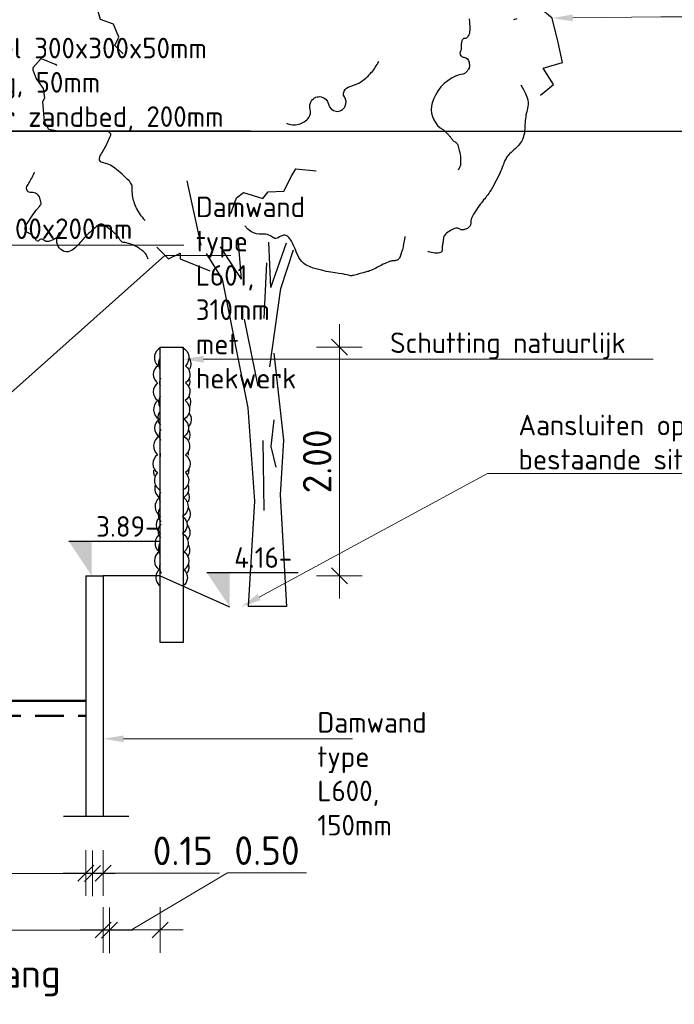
# Model space of a CAD drawing. Header units: metres. Extents: x 115954 to 115994, y 477007 to 477166.
# Tile 16 of 20: x 115979.99 to 115985.72, y 477136.56 to 477145.18. Entities that reach past the tile are written whole.
import ezdxf
from ezdxf import colors
from ezdxf.entities.mleader import LeaderData, LeaderLine
from ezdxf.math import Vec2, Vec3

# ---------------------------------------------------------------- set-up
doc = ezdxf.new("R2010")
doc.units = ezdxf.units.M
for name, pattern in [('AL-NAP_LIJN', [15.25, 12, -1.5, 0.25, -1.5]), ('DASHED2', [0.375, 0.25, -0.125]), ('XX-AFBREEK', [7, 4, -1, 1, -1])]:
    doc.linetypes.add(name, pattern=pattern)
doc.layers.get('Defpoints').update_dxf_attribs({"lineweight": 25})
for name, color, linetype, lineweight in [('B-WE-GR-BOOM-SD', 254, 'Continuous', 25), ('N-WE-GC-AFBREEKLIJN-GD', 7, 'XX-AFBREEK', 25), ('N-WE-GW-WATERGANG_WATERLIJN-GD', 150, 'Continuous', 50), ('X-XX-AL-AANPIJLING-M', 7, 'Continuous', 18), ('X-XX-AL-DETAIL1-GD', 7, 'Continuous', 25), ('X-XX-AL-NAP-GD', 7, 'AL-NAP_LIJN', 25), ('X-XX-AL-PEILMAAT-SD', 7, 'Continuous', 25), ('X-XX-AL-VERWIJZING-T18', 7, 'Continuous', 18)]:
    doc.layers.add(name, color=color, linetype=linetype, lineweight=lineweight)
doc.styles.add('NLCS-ISO', font='NLCS-ISO.ttf')
doc.styles.add('NLCS-ISO-ANNOTATIEF-T18', font='NLCS-ISO.ttf', dxfattribs={"height": 1.8})
doc.styles.add('NLCS-ISO-ANNOTATIEF-T25', font='NLCS-ISO.ttf', dxfattribs={"height": 2.5})
doc.dimstyles.new('NLCS-ANNOTATIEF-T25-SCHRAP_L2_H1', dxfattribs={"dimtxt": 2.5, "dimasz": 1.4, "dimexe": 2, "dimexo": 2, "dimgap": 0.7, "dimtad": 1, "dimzin": 0, "dimdsep": 46, "dimtxsty": 'NLCS-ISO-ANNOTATIEF-T25', "dimblk": 'OBLIQUE', "dimcen": 0, "dimdle": 2, "dimclrd": 256, "dimclre": 256, "dimclrt": 256, "dimadec": 1, "dimazin": 0, "dimtfac": 1, "dimtdec": 3, "dimtofl": 0, "dimtmove": 0, "dimatfit": 3, "dimldrblk": 'OBLIQUE', "dimfxl": 2, "dimfxlon": 1, "dimtfillclr": 256, "dimtolj": 1, "dimtzin": 0, "dimlwd": -1, "dimlwe": -1, "dimarcsym": 0})

# ---------------------------------------------------------------- blocks, each defined once
blk = doc.blocks.new('SGR-BOOM_S01_I_ZIJ-D')
for p, q in [((-0.078, 3.821), (-0.118, 4.301)), ((0.263, 3.725), (0.24, 4.255)), ((-0.078, 3.821), (-0.325, 4.198)), ((0.263, 3.725), (0.447, 4.244)), ((0.381, 3.711), (0.528, 4.163)), ((-0.048, 3.356), (0.113, 2.572)), ((0.297, 2.179), (0.263, 1.868)), ((0.171, 1.937), (0.182, 1.119)), ((0.263, 1.868), (0.321, 1.626)), ((0.445, 0), (0, 0))]:
    blk.add_line(p, q)
for points in [[(3.134, 6.863), (3.094, 6.851)], [(3.18, 6.092), (3.213, 6.037), (3.236, 5.99), (3.252, 5.95), (3.261, 5.916), (3.265, 5.886), (3.265, 5.861), (3.262, 5.838), (3.258, 5.817), (3.254, 5.796), (3.25, 5.776), (3.245, 5.756), (3.241, 5.736), (3.238, 5.715), (3.235, 5.694), (3.232, 5.673), (3.23, 5.65), (3.229, 5.627), (3.228, 5.603), (3.227, 5.578), (3.225, 5.552), (3.222, 5.527), (3.217, 5.502), (3.21, 5.477), (3.2, 5.453), (3.188, 5.43), (3.173, 5.408), (3.156, 5.387), (3.138, 5.367), (3.119, 5.349), (3.101, 5.332), (3.084, 5.316), (3.068, 5.301), (3.054, 5.288), (3.042, 5.276), (3.032, 5.265), (3.023, 5.254), (3.015, 5.243), (3.008, 5.232), (3.002, 5.22), (2.995, 5.208), (2.989, 5.194), (2.983, 5.178), (2.977, 5.162), (2.97, 5.144), (2.963, 5.124), (2.954, 5.103), (2.945, 5.08), (2.934, 5.055), (2.922, 5.029), (2.908, 5.001), (2.894, 4.973), (2.879, 4.945), (2.864, 4.918), (2.849, 4.891), (2.834, 4.866), (2.82, 4.844), (2.807, 4.823), (2.795, 4.806), (2.782, 4.79), (2.771, 4.775), (2.759, 4.76), (2.747, 4.746), (2.735, 4.73), (2.722, 4.714), (2.708, 4.696), (2.694, 4.677), (2.68, 4.657), (2.666, 4.637), (2.653, 4.617), (2.641, 4.598), (2.63, 4.581), (2.621, 4.565), (2.614, 4.551), (2.608, 4.54), (2.605, 4.53), (2.602, 4.521), (2.6, 4.513), (2.599, 4.506), (2.599, 4.499), (2.599, 4.492), (2.598, 4.484), (2.598, 4.476), (2.596, 4.468), (2.595, 4.46), (2.592, 4.452), (2.588, 4.444), (2.583, 4.436), (2.576, 4.428), (2.568, 4.421), (2.558, 4.414), (2.548, 4.409), (2.537, 4.404), (2.525, 4.4), (2.514, 4.397), (2.503, 4.396), (2.493, 4.396), (2.484, 4.399), (2.476, 4.402), (2.469, 4.406), (2.461, 4.41), (2.453, 4.414), (2.444, 4.416), (2.433, 4.417), (2.421, 4.416), (2.408, 4.413), (2.392, 4.407), (2.376, 4.399), (2.36, 4.39), (2.343, 4.38), (2.328, 4.37), (2.315, 4.359), (2.303, 4.348), (2.294, 4.337), (2.288, 4.327), (2.283, 4.318), (2.28, 4.308), (2.278, 4.299), (2.277, 4.29), (2.276, 4.28), (2.275, 4.27), (2.274, 4.26), (2.272, 4.25), (2.27, 4.239), (2.268, 4.228), (2.266, 4.217), (2.264, 4.207), (2.263, 4.196), (2.262, 4.186), (2.262, 4.176), (2.263, 4.167), (2.262, 4.158), (2.261, 4.151), (2.258, 4.144), (2.253, 4.138), (2.245, 4.133), (2.233, 4.129), (2.218, 4.127), (2.199, 4.127), (2.179, 4.127), (2.158, 4.129), (2.138, 4.132), (2.12, 4.137), (2.105, 4.142), (2.094, 4.149)], [(1.828, 4.321), (1.827, 4.311), (1.824, 4.291), (1.819, 4.265), (1.813, 4.234), (1.806, 4.201), (1.799, 4.167), (1.79, 4.135), (1.782, 4.108), (1.773, 4.085), (1.764, 4.068), (1.755, 4.056), (1.745, 4.048), (1.736, 4.042), (1.727, 4.039), (1.718, 4.038), (1.709, 4.037), (1.7, 4.037), (1.691, 4.036), (1.681, 4.035), (1.671, 4.033), (1.659, 4.03), (1.647, 4.027), (1.632, 4.021), (1.615, 4.014), (1.596, 4.006), (1.576, 3.995), (1.554, 3.984), (1.531, 3.973), (1.509, 3.961), (1.487, 3.95), (1.466, 3.94), (1.448, 3.931), (1.431, 3.924), (1.416, 3.918), (1.403, 3.913), (1.391, 3.91), (1.379, 3.907), (1.366, 3.904), (1.354, 3.901), (1.34, 3.897), (1.325, 3.893), (1.308, 3.888), (1.291, 3.883), (1.274, 3.878), (1.258, 3.873), (1.243, 3.869), (1.229, 3.865), (1.217, 3.863), (1.208, 3.861), (1.2, 3.861), (1.192, 3.862), (1.182, 3.864), (1.17, 3.867), (1.152, 3.871), (1.129, 3.876), (1.098, 3.882), (1.059, 3.888), (1.014, 3.895), (0.963, 3.904), (0.91, 3.913), (0.857, 3.925), (0.805, 3.937), (0.756, 3.951), (0.713, 3.968), (0.677, 3.986), (0.648, 4.006), (0.625, 4.027), (0.606, 4.051), (0.59, 4.075), (0.577, 4.101), (0.565, 4.128), (0.554, 4.156), (0.542, 4.184), (0.53, 4.213), (0.517, 4.24), (0.503, 4.265), (0.489, 4.288), (0.475, 4.307), (0.46, 4.322), (0.444, 4.331), (0.428, 4.335), (0.413, 4.334), (0.397, 4.329), (0.381, 4.322), (0.365, 4.314), (0.35, 4.306), (0.336, 4.3), (0.322, 4.297), (0.309, 4.298), (0.297, 4.303), (0.285, 4.31), (0.272, 4.318), (0.258, 4.327), (0.242, 4.335), (0.224, 4.342), (0.204, 4.346), (0.18, 4.347), (0.154, 4.347), (0.126, 4.348), (0.095, 4.352), (0.063, 4.362), (0.029, 4.378), (-0.005, 4.405), (-0.04, 4.444)]]:
    blk.add_lwpolyline(points)
at = {"flags": 128}
for points in [[(-1.461, 6.451), (-1.557, 6.549), (-1.509, 6.648), (-1.573, 6.798), (-1.726, 6.854), (-1.76, 6.973), (-1.715, 7.123), (-1.647, 7.265), (-1.723, 7.362), (-1.766, 7.453), (-1.922, 7.781), (-1.85, 7.955), (-1.76, 8.048), (-1.779, 8.243)], [(3.411, 5.971), (3.562, 6.095), (3.443, 6.285), (3.669, 6.353), (3.616, 6.585), (3.546, 6.869), (3.393, 6.992), (3.356, 7.002)], [(-2.221, 5.549), (-2.326, 5.57), (-2.376, 5.66), (-2.396, 5.894), (-2.374, 5.937), (-2.391, 6.047), (-2.473, 6.17), (-2.511, 6.262), (-2.509, 6.292), (-2.417, 6.396), (-2.265, 6.334), (-2.249, 6.332), (-2.235, 6.319)], [(-0.203, 4.589), (-0.136, 4.773), (-0.057, 4.835), (0.169, 4.763), (0.233, 4.843), (0.417, 4.85), (0.509, 5.032), (0.556, 5.111), (0.793, 5.087)], [(-0.549, 4.218), (-0.712, 4.969)], [(-1.067, 4.195), (-0.93, 4.058), (-0.793, 4.127), (-0.793, 4.058), (-0.449, 3.92)], [(-0.491, 4.121), (-0.303, 3.821), (-0.003, 2.319), (0.072, 1.229), (0, 0)], [(0.185, 3.361), (0.218, 4.013)], [(0.25, 2.798), (0.381, 3.711)], [(0.298, 2.957), (0.411, 1.943), (0.373, 1.304), (0.445, 0)]]:
    blk.add_lwpolyline(points, dxfattribs=at)
for points in [[(2.577, 6.86, -0.029477), (2.579, 6.85, -0.009899), (2.582, 6.82, -0.022999), (2.585, 6.737, -0.042094), (2.58, 6.691, -0.067896), (2.575, 6.674, -0.039856), (2.559, 6.648, -0.245698), (2.526, 6.631, 0.290975), (2.498, 6.613, 0.072692), (2.487, 6.578, 0.050351), (2.485, 6.526, 0.014603), (2.486, 6.514, -0.02061), (2.486, 6.506, -0.157327), (2.482, 6.493, 0.089134), (2.472, 6.47, 0.467738), (2.515, 6.412, -0.358322), (2.578, 6.352, -0.038489), (2.581, 6.305, -0.085044), (2.577, 6.284, -0.064554), (2.566, 6.264, -0.037905), (2.541, 6.234, -0.17292), (2.505, 6.216, 0.077348), (2.42, 6.193, 0.21853), (2.147, 5.88, 0.311295), (2.241, 5.59, 0.013408), (2.271, 5.568, -0.0379), (2.282, 5.56, -0.010602), (2.339, 5.504, -0.026927), (2.36, 5.48, -0.023313), (2.369, 5.467, 0.018302), (2.381, 5.452, 0.109191), (2.408, 5.428, -0.114091), (2.435, 5.405, -0.07496), (2.444, 5.388, -0.022301), (2.463, 5.324, -0.043297), (2.477, 5.23, -0.053082), (2.475, 5.152, -0.073734), (2.469, 5.134, -0.032843), (2.449, 5.096)], [(0.446, 5.644, 0.171526), (0.588, 5.631, 0.171526), (0.707, 5.709, 0.239798), (0.724, 5.804, -0.227236), (0.739, 5.905, -0.666529), (0.937, 5.864, 0.726468), (1.131, 5.84, 0.263269), (1.123, 5.95, -0.359589), (1.131, 6.035, -0.135967), (1.21, 6.08, 0.095213), (1.327, 6.133, 0.060587), (1.436, 6.233, 0.057857), (1.522, 6.362)], [(-1.203, 4.507, -0.072887), (-1.303, 4.649, -0.080286), (-1.35, 4.8, -0.058621), (-1.353, 4.881, 0.116876), (-1.359, 4.922, 0.104083), (-1.391, 4.971, 0.026813), (-1.558, 5.119, 0.129639), (-1.703, 5.182, -0.416389), (-1.736, 5.228, -0.105912), (-1.712, 5.289, 0.043591), (-1.638, 5.426, 0.004224), (-1.607, 5.497, 0.029199), (-1.604, 5.508, 0.213879), (-1.605, 5.518, 0.069343), (-1.624, 5.541)], [(-1.166, 4.055, 0.036784), (-1.192, 4.108, 0.072313), (-1.21, 4.132, 0.068127), (-1.316, 4.208, 0.075473), (-1.426, 4.246, 0.033705), (-1.447, 4.249, -0.057462), (-1.46, 4.251, -0.197945), (-1.493, 4.278, 0.082036), (-1.555, 4.356, 0.052126), (-1.697, 4.459, 0.251473), (-1.736, 4.461, 0.059835), (-1.756, 4.447, 0.010142), (-1.863, 4.354, 0.038399), (-1.963, 4.248, -0.049754), (-2.042, 4.168, -0.415767), (-2.203, 4.183, -0.365967), (-2.201, 4.362, -0.002133), (-2.196, 4.368, -0.07961), (-2.195, 4.368, -0.7436), (-2.195, 4.367, -0.008654), (-2.208, 4.342, -0.121887), (-2.25, 4.296, -0.089292), (-2.327, 4.262, -0.250646), (-2.385, 4.277, 0.317592), (-2.434, 4.284, 0.160208), (-2.446, 4.271, -0.29699), (-2.455, 4.266, -0.277841), (-2.48, 4.283, 0.117864), (-2.523, 4.335, 0.060549), (-2.569, 4.361, -0.10853), (-2.593, 4.379, -0.137156), (-2.604, 4.401, -0.124668), (-2.602, 4.428, -0.068553), (-2.58, 4.473, -0.015893), (-2.457, 4.647, -0.012888), (-2.43, 4.68, 0.027707), (-2.418, 4.696, 0.193486), (-2.416, 4.708, 0.035542), (-2.431, 4.769, 0.359392), (-2.532, 4.832, -0.590523), (-2.583, 4.902, -0.035503), (-2.554, 4.953, 0.029287), (-2.519, 5.015, 0.006452), (-2.506, 5.042, 0.006358), (-2.493, 5.071)]]:
    blk.add_lwpolyline(points, format="xyb")
blk = doc.blocks.new('_Oblique')
at = {"color": 0, "linetype": 'ByBlock', "lineweight": -2}
blk.add_line((-0.5, -0.5), (0.5, 0.5), dxfattribs=at)
blk = doc.blocks.new('*D9')
at = {"layer": 'Defpoints', "color": 0, "transparency": 16777216}
for p in [(115981.4195, 477142.3116), (115981.9677, 477140.3087), (115982.7886, 477140.3087)]:
    blk.add_point(p, dxfattribs=at)
at = {"layer": 'X-XX-AL-AANPIJLING-M', "transparency": 16777216}
for p, q in [((115982.7886, 477142.5116), (115982.7886, 477140.1087)), ((115982.5886, 477142.3116), (115982.9886, 477142.3116)), ((115982.5886, 477140.3087), (115982.9886, 477140.3087))]:
    blk.add_line(p, q, dxfattribs=at)
at = {"layer": 'X-XX-AL-AANPIJLING-M', "transparency": 16777216, "xscale": 0.14, "yscale": 0.14, "zscale": 0.14}
for p, rotation in [((115982.7886, 477142.3116), 90), ((115982.7886, 477140.3087), 270)]:
    blk.add_blockref('_Oblique', p, dxfattribs=dict(at, rotation=rotation))
at = {"layer": 'X-XX-AL-AANPIJLING-M', "transparency": 16777216, "insert": (115982.5936, 477141.3102), "char_height": 0.25, "attachment_point": 5, "rotation": 90, "style": 'NLCS-ISO-ANNOTATIEF-T25'}
blk.add_mtext('\\A1;2.00', dxfattribs=at)
blk = doc.blocks.new('*D20')
at = {"layer": 'Defpoints', "color": 0, "transparency": 16777216}
for p in [(115978.3163, 477138.2052), (115980.7763, 477138.2052), (115980.7763, 477137.2052)]:
    blk.add_point(p, dxfattribs=at)
at = {"layer": 'X-XX-AL-AANPIJLING-M', "transparency": 16777216}
for p, q in [((115978.3163, 477137.4052), (115978.3163, 477137.0052)), ((115980.7763, 477137.4052), (115980.7763, 477137.0052)), ((115978.1163, 477137.2052), (115980.9763, 477137.2052))]:
    blk.add_line(p, q, dxfattribs=at)
at = {"layer": 'X-XX-AL-AANPIJLING-M', "transparency": 16777216, "xscale": 0.14, "yscale": 0.14, "zscale": 0.14, "rotation": 180}
blk.add_blockref('_Oblique', (115978.3163, 477137.2052), dxfattribs=at)
at = {"layer": 'X-XX-AL-AANPIJLING-M', "transparency": 16777216, "xscale": 0.14, "yscale": 0.14, "zscale": 0.14}
blk.add_blockref('_Oblique', (115980.7763, 477137.2052), dxfattribs=at)
at = {"layer": 'X-XX-AL-AANPIJLING-M', "transparency": 16777216, "insert": (115979.5463, 477137.4002), "char_height": 0.25, "attachment_point": 5, "style": 'NLCS-ISO-ANNOTATIEF-T25'}
blk.add_mtext('\\A1;2.46', dxfattribs=at)
blk = doc.blocks.new('*D21')
at = {"layer": 'Defpoints', "color": 0, "transparency": 16777216}
for p in [(115978.6263, 477140.7837), (115980.6263, 477140.2166), (115980.6263, 477137.7032)]:
    blk.add_point(p, dxfattribs=at)
at = {"layer": 'X-XX-AL-AANPIJLING-M', "transparency": 16777216}
for p, q in [((115978.6263, 477137.9032), (115978.6263, 477137.5032)), ((115980.6263, 477137.9032), (115980.6263, 477137.5032)), ((115978.4263, 477137.7032), (115980.8263, 477137.7032))]:
    blk.add_line(p, q, dxfattribs=at)
at = {"layer": 'X-XX-AL-AANPIJLING-M', "transparency": 16777216, "xscale": 0.14, "yscale": 0.14, "zscale": 0.14, "rotation": 180}
blk.add_blockref('_Oblique', (115978.6263, 477137.7032), dxfattribs=at)
at = {"layer": 'X-XX-AL-AANPIJLING-M', "transparency": 16777216, "xscale": 0.14, "yscale": 0.14, "zscale": 0.14}
blk.add_blockref('_Oblique', (115980.6263, 477137.7032), dxfattribs=at)
at = {"layer": 'X-XX-AL-AANPIJLING-M', "transparency": 16777216, "insert": (115979.6263, 477137.8982), "char_height": 0.25, "attachment_point": 5, "style": 'NLCS-ISO-ANNOTATIEF-T25'}
blk.add_mtext('\\A1;2.00', dxfattribs=at)
blk = doc.blocks.new('*D22')
at = {"layer": 'Defpoints', "color": 0, "transparency": 16777216}
for p in [(115980.5695, 477138.2052), (115980.7195, 477138.2052), (115980.7195, 477137.7052)]:
    blk.add_point(p, dxfattribs=at)
at = {"layer": 'X-XX-AL-AANPIJLING-M', "transparency": 16777216}
for p, q in [((115980.5695, 477137.9052), (115980.5695, 477137.5052)), ((115980.7195, 477137.9052), (115980.7195, 477137.5052)), ((115980.3695, 477137.7052), (115980.7195, 477137.7052)), ((115980.7195, 477137.7052), (115981.7377, 477137.7052))]:
    blk.add_line(p, q, dxfattribs=at)
at = {"layer": 'X-XX-AL-AANPIJLING-M', "transparency": 16777216, "xscale": 0.14, "yscale": 0.14, "zscale": 0.14, "rotation": 180}
blk.add_blockref('_Oblique', (115980.5695, 477137.7052), dxfattribs=at)
at = {"layer": 'X-XX-AL-AANPIJLING-M', "transparency": 16777216, "xscale": 0.14, "yscale": 0.14, "zscale": 0.14}
blk.add_blockref('_Oblique', (115980.7195, 477137.7052), dxfattribs=at)
at = {"layer": 'X-XX-AL-AANPIJLING-M', "transparency": 16777216, "insert": (115981.4177, 477137.9002), "char_height": 0.25, "attachment_point": 5, "style": 'NLCS-ISO-ANNOTATIEF-T25'}
blk.add_mtext('\\A1;0.15', dxfattribs=at)
blk = doc.blocks.new('*D23')
at = {"layer": 'Defpoints', "color": 0, "transparency": 16777216}
for p in [(115980.7195, 477139.7254), (115981.2195, 477139.7254), (115980.7195, 477137.2072)]:
    blk.add_point(p, dxfattribs=at)
at = {"layer": 'X-XX-AL-AANPIJLING-M', "transparency": 16777216}
for p, q in [((115980.9695, 477137.2072), (115981.8096, 477137.7072)), ((115981.8096, 477137.7072), (115982.4996, 477137.7072)), ((115980.7195, 477137.4072), (115980.7195, 477137.0072)), ((115981.2195, 477137.4072), (115981.2195, 477137.0072)), ((115981.4195, 477137.2072), (115980.5195, 477137.2072))]:
    blk.add_line(p, q, dxfattribs=at)
at = {"layer": 'X-XX-AL-AANPIJLING-M', "transparency": 16777216, "xscale": 0.14, "yscale": 0.14, "zscale": 0.14, "rotation": 180}
blk.add_blockref('_Oblique', (115980.7195, 477137.2072), dxfattribs=at)
at = {"layer": 'X-XX-AL-AANPIJLING-M', "transparency": 16777216, "xscale": 0.14, "yscale": 0.14, "zscale": 0.14}
blk.add_blockref('_Oblique', (115981.2195, 477137.2072), dxfattribs=at)
at = {"layer": 'X-XX-AL-AANPIJLING-M', "transparency": 16777216, "insert": (115982.1546, 477137.9022), "char_height": 0.25, "attachment_point": 5, "style": 'NLCS-ISO-ANNOTATIEF-T25'}
blk.add_mtext('\\A1;0.50', dxfattribs=at)
blk = doc.blocks.new('*D27')
at = {"layer": 'Defpoints', "color": 0, "transparency": 16777216}
for p in [(115978.5695, 477140.3939), (115980.5695, 477140.0889), (115980.5695, 477136.5565)]:
    blk.add_point(p, dxfattribs=at)
at = {"layer": 'X-XX-AL-AANPIJLING-M', "transparency": 16777216, "insert": (115979.5695, 477136.789), "char_height": 0.25, "attachment_point": 5, "style": 'NLCS-ISO-ANNOTATIEF-T25'}
blk.add_mtext('\\A1;Watergang', dxfattribs=at)
blk = doc.blocks.new('_None')
blk = doc.blocks.new('SAL-PEILMAAT_INFRACAD_H01-SOD')
blk.add_line((-2, 3), (6, 3))
blk.add_solid([(-2, 3), (0, 3), (0, 0)])
at = {"style": 'NLCS-ISO'}
blk.add_attdef('...', (0.4, 3.4), '', height=1.8, dxfattribs=at)
blk = doc.blocks.new('_DotSmall')
at = {"color": 0, "linetype": 'ByBlock', "const_width": 0.5}
blk.add_lwpolyline([(-0.0625, 0, 1), (0.0625, 0, 1)], format="xyb", close=True, dxfattribs=at)

msp = doc.modelspace()

# ---------------------------------------------------------------- linework, layer by layer
at = {"layer": 'N-WE-GC-AFBREEKLIJN-GD', "flags": 128}
msp.add_lwpolyline([(115980.3738, 477138.2052), (115980.9446, 477138.2052)], dxfattribs=at)
at = {"layer": 'N-WE-GW-WATERGANG_WATERLIJN-GD'}
msp.add_line((115978.6263, 477139.2132), (115980.572, 477139.2132), dxfattribs=at)
at = {"layer": 'N-WE-GW-WATERGANG_WATERLIJN-GD', "linetype": 'DASHED2'}
msp.add_line((115978.6263, 477139.0832), (115980.572, 477139.0832), dxfattribs=at)
at = {"layer": 'X-XX-AL-DETAIL1-GD', "flags": 128}
for points in [[(115981.2236, 477142.3072, 0.520567), (115981.1984, 477142.1471, 0.520567), (115981.1984, 477142.1471, 0.520567), (115981.197, 477141.9974, 0.520567), (115981.197, 477141.9974, 0.520567), (115981.1999, 477141.8448, 0.520567), (115981.1999, 477141.8448, 0.520567), (115981.2103, 477141.6788, 0.520567), (115981.2103, 477141.6788, 0.520567), (115981.2103, 477141.5276, 0.520567), (115981.2103, 477141.5276, 0.520567), (115981.197, 477141.3676, 0.520567), (115981.197, 477141.3676, 0.520567), (115981.197, 477141.212, 0.520567), (115981.197, 477141.212, 0.520567), (115981.2236, 477141.0578, 0.520567), (115981.2236, 477141.0578)], [(115981.4154, 477142.3072, -0.520567), (115981.4406, 477142.1471, -0.520567), (115981.4406, 477142.1471, -0.520567), (115981.442, 477141.9974, -0.520567), (115981.442, 477141.9974, -0.520567), (115981.4391, 477141.8448, -0.520567), (115981.4391, 477141.8448, -0.520567), (115981.4287, 477141.6788, -0.520567), (115981.4287, 477141.6788, -0.520567), (115981.4287, 477141.5276, -0.520567), (115981.4287, 477141.5276, -0.520567), (115981.442, 477141.3676, -0.520567), (115981.442, 477141.3676, -0.520567), (115981.442, 477141.212, -0.520567), (115981.442, 477141.212, -0.520567), (115981.4154, 477141.0578, -0.520567), (115981.4154, 477141.0578)], [(115981.2195, 477142.2183, 0.264056), (115981.2158, 477142.1182)], [(115981.4719, 477142.2183, -0.264056), (115981.4756, 477142.1182)], [(115981.2211, 477142.0392, 0.181862), (115981.2181, 477141.9743)], [(115981.4703, 477142.0392, -0.181862), (115981.4733, 477141.9743)], [(115981.2195, 477141.8812, 0.257707), (115981.2153, 477141.7865)], [(115981.4708, 477141.8812, -0.257707), (115981.4751, 477141.7865)], [(115981.2175, 477141.7455, 0.349808), (115981.2222, 477141.6272)], [(115981.472, 477141.7331, -0.349808), (115981.4673, 477141.6148)], [(115981.2246, 477141.5901, 0.259768), (115981.2225, 477141.4972)], [(115981.4669, 477141.5901, -0.259768), (115981.4689, 477141.4972)], [(115981.2195, 477141.3812, 0.073198), (115981.2195, 477141.3524)], [(115981.4641, 477141.3937, -0.073198), (115981.4641, 477141.3649)], [(115981.1615, 477141.2348, 0.141557), (115981.1676, 477141.1845)], [(115981.4683, 477141.2473, -0.141557), (115981.4622, 477141.1969)], [(115981.1772, 477141.105, 0.346938), (115981.2126, 477140.9952), (115981.2126, 477140.9952, 0.520567), (115981.223, 477140.8292), (115981.223, 477140.8292, 0.520567), (115981.223, 477140.678), (115981.223, 477140.678, 0.520567), (115981.2096, 477140.5179), (115981.2096, 477140.5179, 0.520567), (115981.2096, 477140.3623), (115981.2096, 477140.3623, 0.450673), (115981.218, 477140.2195, 0.450673)], [(115981.4618, 477141.105, -0.346938), (115981.4264, 477140.9952), (115981.4264, 477140.9952, -0.520567), (115981.416, 477140.8292), (115981.416, 477140.8292, -0.520567), (115981.416, 477140.678), (115981.416, 477140.678, -0.520567), (115981.4294, 477140.5179), (115981.4294, 477140.5179, -0.520567), (115981.4294, 477140.3623), (115981.4294, 477140.3623, -0.450673), (115981.421, 477140.2195, -0.450673)], [(115981.223, 477141.0424, 0.241899), (115981.2201, 477140.9521, 0.241899)], [(115981.4603, 477141.0424, -0.241899), (115981.4632, 477140.9521, -0.241899)], [(115981.2195, 477140.9028, 0.374246), (115981.228, 477140.7832, 0.374246)], [(115981.4638, 477140.9028, -0.374246), (115981.4553, 477140.7832, -0.374246)], [(115981.226, 477140.7637, 0.378835), (115981.223, 477140.6403, 0.378835)], [(115981.4554, 477140.7513, -0.378835), (115981.4584, 477140.6278, -0.378835)], [(115981.2174, 477140.5938, 0.274391), (115981.2193, 477140.4902, 0.274391)], [(115981.464, 477140.5814, -0.274391), (115981.4621, 477140.4778, -0.274391)], [(115981.2195, 477140.4144, 0.235166), (115981.2273, 477140.3326, 0.235166)], [(115981.4638, 477140.4144, -0.235166), (115981.456, 477140.3326, -0.235166)]]:
    msp.add_lwpolyline(points, format="xyb", dxfattribs=at)
for points in [[(115981.2195, 477139.7254), (115981.2195, 477142.3116), (115981.4195, 477142.3116), (115981.4195, 477139.7254), (115981.2195, 477139.7254)], [(115980.5695, 477140.3087), (115980.5695, 477138.2052)], [(115980.7195, 477140.3087), (115980.7195, 477138.2052)], [(115981.2195, 477140.3087), (115980.7195, 477140.3087)], [(115981.2195, 477140.3087), (115981.8271, 477140.0383)]]:
    msp.add_lwpolyline(points, dxfattribs=at)
at = {"layer": 'X-XX-AL-DETAIL1-GD'}
msp.add_lwpolyline([(115980.5695, 477140.3087), (115980.7195, 477140.3087)], dxfattribs=at)
at = {"layer": 'X-XX-AL-NAP-GD'}
msp.add_line((115964.1987, 477144.2032), (115992.3236, 477144.2032), dxfattribs=at)

# ---------------------------------------------------------------- block references
at = {"layer": 'B-WE-GR-BOOM-SD', "linetype": 'DASHED2', "xscale": 0.75, "yscale": 0.75, "zscale": 0.75}
msp.add_blockref('SGR-BOOM_S01_I_ZIJ-D', (115981.9903, 477140.0399), dxfattribs=at)
at = {"layer": 'X-XX-AL-PEILMAAT-SD', "xscale": 0.1, "yscale": 0.1, "zscale": 0.1}
for p, values in [((115980.6195, 477140.3107), {'...': '3.89-'}), ((115981.8271, 477140.0383), {'...': '4.16-'})]:
    msp.add_blockref('SAL-PEILMAAT_INFRACAD_H01-SOD', p, dxfattribs=at).add_auto_attribs(values)

# ---------------------------------------------------------------- dimensions: what is measured, and where the dimension line sits
at = {"layer": 'X-XX-AL-AANPIJLING-M'}
dim = msp.add_linear_dim(base=(115982.7886, 477140.3087), p1=(115981.4195, 477142.3116), p2=(115981.9677, 477140.3087), angle=90, dimstyle='NLCS-ANNOTATIEF-T25-SCHRAP_L2_H1', dxfattribs=at)
dim.commit()
dim.dimension.update_dxf_attribs({"geometry": '*D9', "text_midpoint": (115982.5936, 477141.3102)})
for base, p1, p2, picture, middle in [((115980.6263, 477137.7032), (115978.6263, 477140.7837), (115980.6263, 477140.2166), '*D21', (115979.6263, 477137.8982)), ((115980.7763, 477137.2052), (115978.3163, 477138.2052), (115980.7763, 477138.2052), '*D20', (115979.5463, 477137.4002))]:
    dim = msp.add_linear_dim(base=base, p1=p1, p2=p2, dimstyle='NLCS-ANNOTATIEF-T25-SCHRAP_L2_H1', dxfattribs=at)
    dim.commit()
    dim.dimension.update_dxf_attribs({"geometry": picture, "text_midpoint": middle})
dim = msp.add_linear_dim(base=(115980.5695, 477136.5565), p1=(115978.5695, 477140.3939), p2=(115980.5695, 477140.0889), text='Watergang', dimstyle='NLCS-ANNOTATIEF-T25-SCHRAP_L2_H1', override={"dimblk1": 'None', "dimblk2": 'None', "dimsah": 1, "dimse1": 1, "dimse2": 1, "dimsd1": 1, "dimsd2": 1}, dxfattribs=at)
dim.commit()
dim.dimension.update_dxf_attribs({"geometry": '*D27', "text_midpoint": (115979.5695, 477136.789)})
dim = msp.add_linear_dim(base=(115980.7195, 477137.2072), p1=(115981.2195, 477139.7254), p2=(115980.7195, 477139.7254), dimstyle='NLCS-ANNOTATIEF-T25-SCHRAP_L2_H1', override={"dimtmove": 1}, dxfattribs=at)
dim.commit()
dim.dimension.update_dxf_attribs({"geometry": '*D23', "text_midpoint": (115981.8796, 477137.7072), "dimtype": 160})
dim = msp.add_linear_dim(base=(115980.7195, 477137.7052), p1=(115980.5695, 477138.2052), p2=(115980.7195, 477138.2052), dimstyle='NLCS-ANNOTATIEF-T25-SCHRAP_L2_H1', dxfattribs=at)
dim.commit()
dim.dimension.update_dxf_attribs({"geometry": '*D22', "text_midpoint": (115981.4177, 477137.7052), "dimtype": 160})

# ---------------------------------------------------------------- leaders
at = {"layer": 'X-XX-AL-VERWIJZING-T18'}
ml = msp.add_multileader_mtext('Standard', dxfattribs=at)
ml.set_content('Bestaande boom ^Jindicatief weergegeven,^Jnieuwe bestemming n.t.b.', color=256, style='NLCS-ISO-ANNOTATIEF-T18')
ml.set_leader_properties(color=256, linetype='ByLayer', lineweight=-1)
ml.build(insert=Vec2(0, 0))
ml.multileader.update_dxf_attribs({"text_left_attachment_type": 5, "text_right_attachment_type": 5, "dogleg_length": 1.8, "arrow_head_size": 0.18, "scale": 0.1})
ctx = ml.context
ctx.base_point, ctx.scale, ctx.char_height, ctx.arrow_head_size, ctx.landing_gap_size, ctx.plane_origin = Vec3(115985.7823, 477145.2032), 0.1, 0.18, 0.18, 0.09, Vec3(115982.319, 477144.4681)
ctx.left_attachment, ctx.right_attachment = 5, 5
notes = []
notes.append((ctx, [(0, (1, 1, 0), (115985.6023, 477145.2032), (1, 0), 0.18, [(0, [(115984.6498, 477145.192)], 0, [])])]))
ctx.mtext.insert, ctx.mtext.flow_direction = Vec3(115985.8723, 477146.0372), 5
ml = msp.add_multileader_mtext('Standard', dxfattribs=at)
ml.set_content('\\pxi-3,l3,t3;{\\fSymbol|b0|i0|c2|p18;·^I}Betontegel 300x300x50mm\\P{\\fSymbol|b0|i0|c2|p18;·^I}Straatlaag, 50mm\\P{\\fSymbol|b0|i0|c2|p18;·^I}Zand voor zandbed, 200mm ', color=256, style='NLCS-ISO-ANNOTATIEF-T18')
ml.set_leader_properties(color=256, linetype='ByLayer', lineweight=-1)
ml.set_arrow_properties(name='DOTSMALL')
ml.build(insert=Vec2(0, 0))
ml.multileader.update_dxf_attribs({"text_left_attachment_type": 5, "text_right_attachment_type": 5, "dogleg_length": 1.8, "arrow_head_size": 0.18, "scale": 0.1})
ctx = ml.context
ctx.base_point, ctx.scale, ctx.char_height, ctx.arrow_head_size, ctx.landing_gap_size, ctx.plane_origin = Vec3(115978.2415, 477144.2038), 0.1, 0.18, 0.18, 0.09, Vec3(115978.0602, 477140.7169)
ctx.left_attachment, ctx.right_attachment = 5, 5
notes.append((ctx, [(0, (1, 1, 0), (115978.0615, 477144.2038), (1, 0), 0.18, [(3, [(115978.0615, 477140.4745), (115978.0615, 477140.5546), (115978.0615, 477140.6069)], 0, [])])]))
ctx.mtext.insert, ctx.mtext.flow_direction = Vec3(115978.3315, 477145.0198), 5
ml = msp.add_multileader_mtext('Standard', dxfattribs=at)
ml.set_content('Damwand type L601, 310mm^Jmet hekwerk', color=256, style='NLCS-ISO-ANNOTATIEF-T18')
ml.set_leader_properties(color=256, linetype='ByLayer', lineweight=-1)
ml.build(insert=Vec2(0, 0))
ml.multileader.update_dxf_attribs({"text_left_attachment_type": 5, "text_right_attachment_type": 5, "dogleg_length": 1.8, "arrow_head_size": 0.18, "scale": 0.1})
ctx = ml.context
ctx.base_point, ctx.scale, ctx.char_height, ctx.arrow_head_size, ctx.landing_gap_size, ctx.plane_origin = Vec3(115981.4417, 477143.1131), 0.1, 0.18, 0.18, 0.09, Vec3(115978.5649, 477141.3281)
ctx.left_attachment, ctx.right_attachment = 5, 5
notes.append((ctx, [(0, (1, 1, 0), (115981.2617, 477143.1131), (1, 0), 0.18, [(0, [(115978.533, 477140.682)], 0, [])])]))
ctx.mtext.insert, ctx.mtext.width, ctx.mtext.flow_direction = Vec3(115981.5317, 477143.6291), 3.035931, 5
ml = msp.add_multileader_mtext('Standard', dxfattribs=at)
ml.set_content('Opsluitband 100x200mm', color=256, style='NLCS-ISO-ANNOTATIEF-T18')
ml.set_leader_properties(color=256, linetype='ByLayer', lineweight=-1)
ml.build(insert=Vec2(0, 0))
ml.multileader.update_dxf_attribs({"text_left_attachment_type": 5, "text_right_attachment_type": 5, "dogleg_length": 1.8, "arrow_head_size": 0.18, "scale": 0.1})
ctx = ml.context
ctx.base_point, ctx.scale, ctx.char_height, ctx.arrow_head_size, ctx.landing_gap_size, ctx.plane_origin = Vec3(115978.4388, 477143.2038), 0.1, 0.18, 0.18, 0.09, Vec3(115978.2575, 477141.0829)
ctx.left_attachment, ctx.right_attachment = 5, 5
notes.append((ctx, [(0, (1, 1, 0), (115978.2588, 477143.2038), (1, 0), 0.18, [(0, [(115978.2588, 477140.5384)], 0, [])])]))
ctx.mtext.insert, ctx.mtext.flow_direction = Vec3(115978.5288, 477143.4378), 5
ml = msp.add_multileader_mtext('Standard', dxfattribs=at)
ml.set_content('Schutting natuurlijk', color=256, style='NLCS-ISO-ANNOTATIEF-T18')
ml.set_leader_properties(color=256, linetype='ByLayer', lineweight=-1)
ml.build(insert=Vec2(0, 0))
ml.multileader.update_dxf_attribs({"text_left_attachment_type": 5, "text_right_attachment_type": 5, "dogleg_length": 1.8, "arrow_head_size": 0.18, "scale": 0.1})
ctx = ml.context
ctx.base_point, ctx.scale, ctx.char_height, ctx.arrow_head_size, ctx.landing_gap_size, ctx.plane_origin = Vec3(115983.1418, 477142.2052), 0.1, 0.18, 0.18, 0.09, Vec3(115981.6208, 477141.4647)
ctx.left_attachment, ctx.right_attachment = 5, 5
notes.append((ctx, [(0, (1, 1, 0), (115982.9618, 477142.2052), (1, 0), 0.18, [(0, [(115981.4195, 477142.2052)], 0, [])])]))
ctx.mtext.insert, ctx.mtext.flow_direction = Vec3(115983.2318, 477142.4392), 5
ml = msp.add_multileader_mtext('Standard', dxfattribs=at)
ml.set_content('Aansluiten op ^Jbestaande situatie', color=256, style='NLCS-ISO-ANNOTATIEF-T18')
ml.set_leader_properties(color=256, linetype='ByLayer', lineweight=-1)
ml.build(insert=Vec2(0, 0))
ml.multileader.update_dxf_attribs({"text_left_attachment_type": 5, "text_right_attachment_type": 5, "dogleg_length": 1.8, "arrow_head_size": 0.18, "scale": 0.1})
ctx = ml.context
ctx.base_point, ctx.scale, ctx.char_height, ctx.arrow_head_size, ctx.landing_gap_size, ctx.plane_origin = Vec3(115984.2657, 477141.2032), 0.1, 0.18, 0.18, 0.09, Vec3(115982.269, 477140.3664)
ctx.left_attachment, ctx.right_attachment = 5, 5
notes.append((ctx, [(0, (1, 1, 0), (115984.0857, 477141.2032), (1, 0), 0.18, [(0, [(115981.9271, 477140.0363)], 0, [])])]))
ctx.mtext.insert, ctx.mtext.flow_direction = Vec3(115984.3557, 477141.7192), 5
ml = msp.add_multileader_mtext('Standard', dxfattribs=at)
ml.set_content('Damwand type L600, 150mm', color=256, style='NLCS-ISO-ANNOTATIEF-T18')
ml.set_leader_properties(color=256, linetype='ByLayer', lineweight=-1)
ml.build(insert=Vec2(0, 0))
ml.multileader.update_dxf_attribs({"text_left_attachment_type": 5, "text_right_attachment_type": 5, "dogleg_length": 1.8, "arrow_head_size": 0.18, "scale": 0.1})
ctx = ml.context
ctx.base_point, ctx.scale, ctx.char_height, ctx.arrow_head_size, ctx.landing_gap_size, ctx.plane_origin = Vec3(115982.5054, 477138.8813), 0.1, 0.18, 0.18, 0.09, Vec3(115980.7181, 477139.4258)
ctx.left_attachment, ctx.right_attachment = 5, 5
notes.append((ctx, [(0, (1, 1, 0), (115982.3254, 477138.8813), (1, 0), 0.18, [(0, [(115980.7195, 477138.8813)], 0, [])])]))
ctx.mtext.insert, ctx.mtext.width, ctx.mtext.flow_direction = Vec3(115982.5954, 477139.1153), 3.035931, 5
for ctx, leaders in notes:
    for number, flags, end, landing, length, lines in leaders:
        leader = LeaderData()
        leader.index, (leader.has_last_leader_line, leader.has_dogleg_vector, leader.attachment_direction) = number, flags
        leader.last_leader_point, leader.dogleg_vector, leader.dogleg_length = Vec3(end), Vec3(landing), length
        for number, points, colour, breaks in lines:
            line = LeaderLine()
            line.index, line.vertices, line.color, line.breaks = number, Vec3.list(points), colors.encode_raw_color(colour), breaks
            leader.lines.append(line)
        ctx.leaders.append(leader)

doc.saveas('drawing.dxf')
